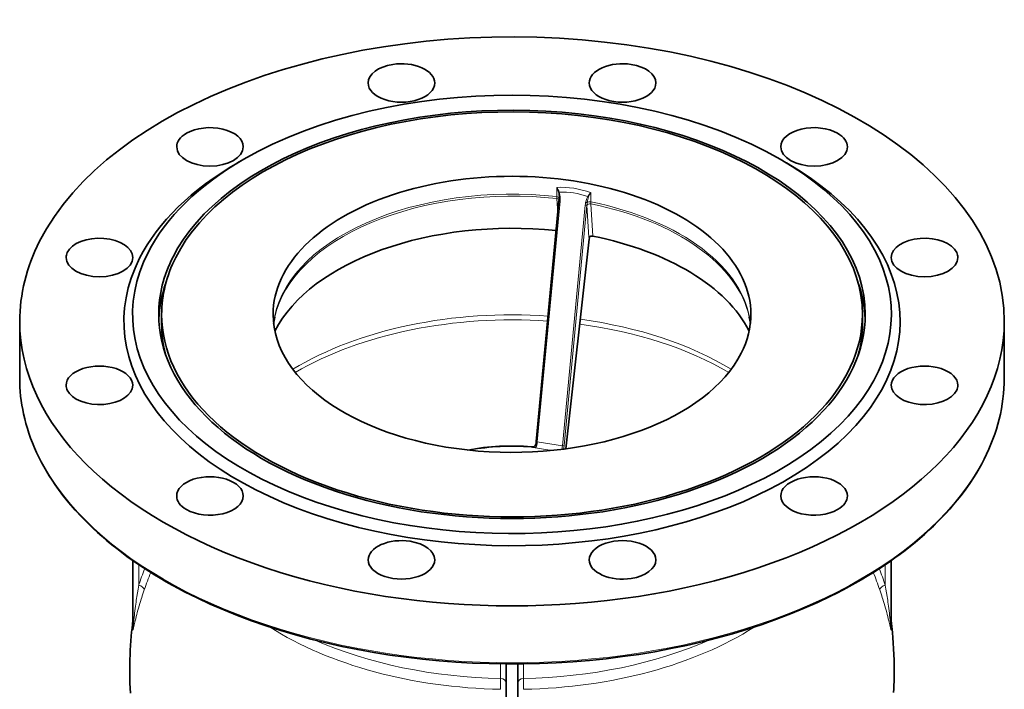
# Model space of a CAD drawing. Extents: x 121 to 804, y 87 to 806.
# Tile 7 of 7: x 629 to 799, y 691 to 806. Entities that reach past the tile are written whole.
import ezdxf

# ---------------------------------------------------------------- set-up
doc = ezdxf.new("R2010")
doc.units = 0

msp = doc.modelspace()

# ---------------------------------------------------------------- linework, layer by layer
at = {"color": 7, "lineweight": 35, "ltscale": 0.061224}
for p, q in [((668.03, 782.26), (666.97, 781.65)), ((760.64, 782.26), (761.7, 781.65))]:
    msp.add_line(p, q, dxfattribs=at)
at = {"color": 7, "lineweight": 13, "ltscale": 0.079837}
for p, q in [((722.05, 775.82), (722.05, 777.42)), ((727.92, 774.92), (727.92, 776.51))]:
    msp.add_line(p, q, dxfattribs=at)
at = {"color": 7, "lineweight": 13, "ltscale": 0.132011}
msp.add_line((722.23, 772.85), (722.06, 775.49), dxfattribs=at)
at = {"color": 7, "lineweight": 13, "ltscale": 0.001627}
msp.add_line((722.46, 775.54), (722.46, 775.51), dxfattribs=at)
at = {"color": 7, "lineweight": 35}
for p, q in [((722.44, 775.09), (718.51, 733.59)), ((723.65, 732.31), (727.67, 768.48)), ((648.88, 701.23), (648.88, 713.03)), ((779.79, 701.23), (779.79, 713.03)), ((713.34, 672.14), (713.34, 695.21)), ((715.34, 672.14), (715.34, 695.21))]:
    msp.add_line(p, q, dxfattribs=at)
at = {"color": 7, "lineweight": 13}
for p, q in [((722.63, 775.01), (718.7, 733.51)), ((726.98, 774.34), (723.04, 732.84)), ((727.28, 774.36), (723.35, 732.86)), ((723.64, 732.31), (727.66, 768.47))]:
    msp.add_line(p, q, dxfattribs=at)
at = {"color": 7, "lineweight": 13, "ltscale": 0.002213}
msp.add_line((727.28, 774.36), (727.28, 774.32), dxfattribs=at)
at = {"color": 7, "lineweight": 13, "ltscale": 0.276873}
msp.add_line((727.63, 768.79), (727.28, 774.32), dxfattribs=at)
at = {"color": 7, "lineweight": 13, "ltscale": 0.279982}
msp.add_line((728.28, 768.99), (727.93, 774.58), dxfattribs=at)
at = {"color": 7, "lineweight": 35, "ltscale": 0.08165}
for p, q in [((653.84, 753.88), (653.84, 755.51)), ((774.84, 753.88), (774.84, 755.52))]:
    msp.add_line(p, q, dxfattribs=at)
at = {"color": 7, "lineweight": 35, "ltscale": 0.489899}
for p, q in [((629.34, 744.49), (629.34, 754.29)), ((799.34, 744.49), (799.34, 754.29))]:
    msp.add_line(p, q, dxfattribs=at)
at = {"color": 7, "lineweight": 13, "ltscale": 0.21992}
msp.add_line((718.7, 733.51), (723.04, 732.84), dxfattribs=at)
at = {"color": 7, "lineweight": 13, "ltscale": 0.179657}
msp.add_line((717.67, 732.58), (721.22, 732.03), dxfattribs=at)
at = {"color": 7, "lineweight": 35, "ltscale": 0.01082}
msp.add_line((717.92, 732.65), (717.71, 732.67), dxfattribs=at)
at = {"color": 7, "lineweight": 13, "ltscale": 0.000561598}
msp.add_line((723.26, 732.27), (723.26, 732.26), dxfattribs=at)
at = {"color": 7, "lineweight": 13, "ltscale": 0.000587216}
msp.add_line((723.26, 732.26), (723.26, 732.27), dxfattribs=at)
at = {"color": 7, "lineweight": 13, "ltscale": 0.178021}
for p, q in [((649.88, 708.78), (649.88, 712.34)), ((778.79, 708.78), (778.79, 712.34))]:
    msp.add_line(p, q, dxfattribs=at)
at = {"color": 7, "lineweight": 13, "ltscale": 0.126573}
for p, q in [((712.37, 695.22), (712.37, 692.69)), ((716.3, 695.22), (716.3, 692.69))]:
    msp.add_line(p, q, dxfattribs=at)
at = {"color": 7, "lineweight": 13}
for points in [[(727.92, 776.51), (727.82, 776.39), (727.72, 776.26), (727.67, 776.2), (727.61, 776.13), (727.55, 776.03), (727.48, 775.94), (727.41, 775.84)], [(727.92, 776.51), (727.79, 776.26), (727.73, 776.13), (727.68, 776.01), (727.62, 775.89), (727.57, 775.76)], [(718.43, 733.04), (718.43, 733.04), (718.43, 733.04), (718.43, 733.04), (718.43, 733.04), (718.43, 733.04), (718.43, 733.04), (718.43, 733.04), (718.43, 733.04), (718.43, 733.02), (718.44, 732.99), (718.45, 732.96), (718.45, 732.92), (718.46, 732.87), (718.46, 732.83), (718.47, 732.73), (718.47, 732.67), (718.47, 732.55), (718.47, 732.49)], [(717.92, 732.65), (717.94, 732.65), (717.98, 732.65), (718.02, 732.64), (718.09, 732.61), (718.21, 732.58), (718.31, 732.55), (718.42, 732.51), (718.47, 732.49)], [(723.16, 732.25), (723.17, 732.26), (723.19, 732.28), (723.2, 732.29), (723.22, 732.29), (723.23, 732.3), (723.23, 732.3), (723.24, 732.3), (723.24, 732.3), (723.25, 732.29), (723.25, 732.29), (723.26, 732.28), (723.26, 732.27)], [(650.84, 708.01), (650.66, 707.46), (650.49, 706.93), (650.41, 706.66), (650.32, 706.4), (650.2, 706), (650.08, 705.61), (649.97, 705.22), (649.85, 704.84), (649.75, 704.46), (649.64, 704.09), (649.55, 703.72), (649.45, 703.36), (649.36, 703), (649.27, 702.65), (649.22, 702.41), (649.11, 701.97), (649.04, 701.65), (649, 701.5), (648.97, 701.36), (648.95, 701.29), (648.93, 701.2), (648.91, 701.16), (648.9, 701.13), (648.9, 701.11), (648.89, 701.1), (648.89, 701.09), (648.89, 701.08), (648.88, 701.08), (648.88, 701.08), (648.88, 701.08), (648.88, 701.08), (648.88, 701.08), (648.88, 701.09), (648.87, 701.1), (648.87, 701.11), (648.87, 701.13), (648.87, 701.18), (648.87, 701.21), (648.88, 701.28)], [(649.88, 708.78), (649.77, 708.13), (649.67, 707.47), (649.57, 706.83), (649.52, 706.5), (649.47, 706.18), (649.43, 705.86), (649.38, 705.54), (649.33, 705.15), (649.28, 704.75), (649.23, 704.36), (649.18, 703.97), (649.14, 703.59), (649.09, 703.2), (649.05, 702.82), (648.98, 702.2), (648.94, 701.72), (648.91, 701.43), (648.9, 701.32), (648.89, 701.28), (648.88, 701.24), (648.88, 701.22), (648.88, 701.22), (648.88, 701.22), (648.88, 701.22), (648.88, 701.22), (648.88, 701.22), (648.88, 701.22), (648.88, 701.22), (648.88, 701.22), (648.88, 701.22), (648.88, 701.23)], [(777.83, 708.01), (778.01, 707.46), (778.18, 706.93), (778.27, 706.66), (778.35, 706.4), (778.47, 706), (778.59, 705.61), (778.71, 705.22), (778.82, 704.84), (778.93, 704.46), (779.03, 704.09), (779.13, 703.72), (779.22, 703.36), (779.31, 703), (779.4, 702.65), (779.46, 702.41), (779.56, 701.97), (779.64, 701.65), (779.67, 701.5), (779.71, 701.36), (779.72, 701.29), (779.75, 701.2), (779.76, 701.16), (779.77, 701.13), (779.77, 701.11), (779.78, 701.1), (779.78, 701.09), (779.79, 701.08), (779.79, 701.08), (779.79, 701.08), (779.79, 701.08), (779.79, 701.08), (779.8, 701.08), (779.8, 701.09), (779.8, 701.1), (779.8, 701.11), (779.8, 701.13), (779.8, 701.18), (779.8, 701.21), (779.79, 701.28)], [(778.79, 708.78), (778.9, 708.13), (779, 707.47), (779.1, 706.83), (779.15, 706.5), (779.2, 706.18), (779.24, 705.86), (779.29, 705.54), (779.34, 705.15), (779.39, 704.75), (779.44, 704.36), (779.49, 703.97), (779.54, 703.59), (779.58, 703.2), (779.62, 702.82), (779.69, 702.2), (779.74, 701.72), (779.77, 701.43), (779.78, 701.32), (779.78, 701.28), (779.79, 701.24), (779.79, 701.22), (779.79, 701.22), (779.79, 701.22), (779.79, 701.22), (779.79, 701.22), (779.79, 701.22), (779.79, 701.22), (779.79, 701.22), (779.79, 701.22), (779.79, 701.22), (779.79, 701.23)]]:
    msp.add_lwpolyline(points, dxfattribs=at)
at = {"color": 7, "lineweight": 35}
for points in [[(728.28, 768.99), (728.23, 769), (728.18, 769.01), (728.14, 769.01), (728.09, 769.01), (728.04, 769.01), (727.99, 769), (727.94, 768.99), (727.9, 768.98), (727.85, 768.96), (727.81, 768.95), (727.77, 768.93), (727.74, 768.91), (727.71, 768.88), (727.69, 768.87), (727.68, 768.86), (727.67, 768.85), (727.66, 768.83), (727.64, 768.81), (727.63, 768.79)], [(795.86, 730.53), (795.44, 729.72), (794.99, 728.92), (794.52, 728.12), (794.03, 727.32), (793.51, 726.53), (792.97, 725.75), (792.4, 724.97), (791.82, 724.2), (791.21, 723.43), (790.58, 722.68), (789.92, 721.92), (789.25, 721.18), (788.55, 720.44), (787.83, 719.71), (787.09, 718.98), (786.33, 718.27), (785.55, 717.56), (784.75, 716.86), (783.92, 716.16), (783.08, 715.48), (782.21, 714.8), (781.34, 714.14), (780.43, 713.48), (779.51, 712.83), (778.57, 712.19), (777.61, 711.56), (776.63, 710.94), (775.64, 710.33), (774.62, 709.73), (773.6, 709.14), (772.55, 708.56), (771.49, 707.99), (770.4, 707.43), (769.31, 706.88), (767.07, 705.82), (764.76, 704.8), (762.4, 703.83), (759.99, 702.9), (757.52, 702.03), (755, 701.2), (752.43, 700.42), (749.82, 699.7), (747.17, 699.02), (744.48, 698.4), (741.76, 697.84), (739, 697.32), (736.21, 696.86), (733.4, 696.46), (730.57, 696.11), (727.72, 695.82), (724.85, 695.58), (721.98, 695.4), (719.09, 695.28), (716.2, 695.22), (713.3, 695.21), (710.41, 695.26), (707.52, 695.36), (704.64, 695.53), (701.77, 695.75), (698.91, 696.02), (696.07, 696.35), (693.25, 696.74), (690.46, 697.19), (687.7, 697.68), (684.96, 698.24), (682.26, 698.84), (679.6, 699.5), (676.98, 700.21), (674.4, 700.97), (671.87, 701.79), (669.38, 702.65), (666.95, 703.56), (664.57, 704.52), (662.25, 705.53), (660, 706.58), (657.8, 707.67), (656.73, 708.23), (655.67, 708.81), (654.63, 709.39), (653.61, 709.99), (652.6, 710.59), (651.61, 711.21), (650.65, 711.83), (649.69, 712.47), (648.77, 713.11), (647.85, 713.76), (646.96, 714.42), (646.08, 715.1), (645.23, 715.77), (644.39, 716.46), (643.58, 717.16), (642.78, 717.86), (642.01, 718.57), (641.26, 719.3), (640.05, 720.51), (638.91, 721.74), (637.83, 723), (636.8, 724.27), (636.02, 725.31), (635.47, 726.09), (634.94, 726.88), (634.43, 727.66), (633.95, 728.46), (633.49, 729.26), (633.05, 730.07), (632.63, 730.88), (632.24, 731.69), (631.88, 732.51), (631.54, 733.34), (631.22, 734.16), (630.93, 734.99), (630.66, 735.82), (630.41, 736.66), (630.2, 737.49), (630, 738.33), (629.85, 739.1), (629.71, 739.87), (629.6, 740.64), (629.5, 741.41), (629.43, 742.18), (629.38, 742.95), (629.35, 743.72), (629.34, 744.49)], [(648.88, 702.7), (648.8, 702.04), (648.73, 701.38), (648.66, 700.69), (648.59, 700.01), (648.53, 699.19), (648.47, 698.38), (648.43, 697.58), (648.39, 696.78), (648.36, 695.99), (648.35, 695.19), (648.34, 694.38), (648.34, 693.57), (648.35, 692.72), (648.37, 691.87), (648.4, 691.03), (648.45, 690.18)], [(780.23, 690.26), (780.26, 690.89), (780.29, 691.52), (780.31, 692.15), (780.32, 692.79), (780.34, 693.81), (780.33, 694.84), (780.31, 695.83), (780.28, 696.82), (780.23, 697.82), (780.17, 698.82), (780.1, 699.73), (780.02, 700.65), (779.91, 701.67), (779.79, 702.7)]]:
    msp.add_lwpolyline(points, dxfattribs=at)
at = {"color": 7, "lineweight": 13}
for centre, radius, start, end in [((716.87, 775.11), 5.67, 14.9156, 24.021), ((727.03, 775.81), 4.98, 179.8601, 183.7008), ((722.24, 777.36), 0.793, 277.8768, 287.9477), ((718, 775.4), 4.65, 355.1741, 1.05), ((727.78, 776.39), 0.667, 236.3725, 251.083), ((731.5, 773.87), 4.55, 168.0563, 174.0153), ((732.61, 774.01), 5.35, 171.555, 176.1932), ((733.5, 774.9), 5.58, 179.874, 183.2936), ((709.61, 654.71), 78.29, 83.4998, 84.0909), ((697.57, 692.8), 50.3, 158.0012, 161.476), ((697.9, 692.24), 49.62, 157.7942, 161.4753), ((730.78, 692.24), 49.62, 18.5247, 22.2058), ((731.1, 692.8), 50.3, 18.524, 21.9988), ((581.07, 692), 131.3, 359.4887, 0.2984), ((847.59, 692), 131.29, 179.7016, 180.5114)]:
    msp.add_arc(centre, radius, start, end, dxfattribs=at)
at = {"color": 7, "lineweight": 35}
for centre, radius, start, end in [((718.23, 775.45), 4.23, 355.1595, 0.8186), ((733.25, 767.86), 5.62, 169.2294, 173.6242), ((685.59, 752.38), 12.51, 167.7013, 173.0059), ((743.08, 752.38), 12.51, 7.0646, 12.3012), ((717.95, 733.13), 0.482, 266.1001, 348.8098), ((712.96, 734.13), 5.58, 348.7763, 354.5143)]:
    msp.add_arc(centre, radius, start, end, dxfattribs=at)
for centre, major_axis, ratio, start_param, end_param in [((714.34, 754.29), (85, 0), 0.57735, 0.000028, 2.856194), ((695.25, 795.42), (5.75, 0), 0.57735, 1.832596, 3.141575), ((695.25, 795.42), (5.75, 0), 0.57735, 6.283168, 8.115781), ((733.42, 795.42), (5.75, 0), 0.57735, 1.308997, 3.14161), ((733.42, 795.42), (5.75, 0), 0.57735, 0.000017, 1.308997), ((714.34, 755.51), (65.5, 0), 0.57735, 0.7856, 2.355962), ((695.25, 795.42), (5.75, 0), 0.57735, 3.141575, 6.283168), ((733.42, 795.42), (5.75, 0), 0.57735, 3.14161, 6.283203), ((714.34, 755.51), (61, 0), 0.57735, 0.000028, 2.856194), ((714.34, 755.51), (60.5, 0), 0.57735, 0.000028, 2.856194), ((662.19, 784.4), (5.75, 0), 0.57735, 6.283185, 8.63938), ((766.49, 784.4), (5.75, 0), 0.57735, 0.785398, 3.141593), ((662.19, 784.4), (5.75, 0), 0.57735, 2.356194, 3.141593), ((766.49, 784.4), (5.75, 0), 0.57735, 0, 0.785398), ((662.19, 784.4), (5.75, 0), 0.57735, 3.141593, 6.283185), ((766.49, 784.4), (5.75, 0), 0.57735, 3.141593, 6.283185), ((714.34, 755.51), (65.5, 0), 0.57735, 2.856194, 7.068785), ((714.34, 755.51), (65.5, 0), 0.57735, 2.355962, 2.856194), ((714.34, 754.29), (67, 0), 0.57735, 2.856194, 7.068785), ((714.34, 754.29), (67, 0), 0.57735, 2.355962, 2.856194), ((714.34, 755.51), (41.25, 0), 0.57735, 0.000028, 3.141621), ((714.34, 745.72), (42.66, 0), 0.57735, 1.391268, 2.857112), ((643.1, 765.31), (5.75, 0), 0.57735, 6.283158, 9.162979), ((714.34, 745.72), (42.66, 0), 0.57735, 0.284487, 1.237793), ((785.57, 765.31), (5.75, 0), 0.57735, 0.261799, 3.14162), ((714.34, 754.29), (85, 0), 0.57735, 2.856194, 3.141621), ((643.1, 765.31), (5.75, 0), 0.57735, 2.879793, 3.141566), ((643.1, 765.31), (5.75, 0), 0.57735, 3.141566, 6.283158), ((714.34, 755.51), (61, 0), 0.57735, 2.856194, 3.141621), ((714.34, 755.51), (60.5, 0), 0.57735, 2.856194, 3.141621), ((785.57, 765.31), (5.75, 0), 0.57735, 3.14162, 6.283212), ((785.57, 765.31), (5.75, 0), 0.57735, 0.000027, 0.261799), ((714.34, 753.88), (61, 0), 0.57735, 2.941111, 3.118411), ((714.34, 753.88), (61, 0), 0.57735, 0.023169, 0.200554), ((714.34, 755.51), (61, 0), 0.57735, 3.141621, 6.283214), ((714.34, 755.51), (60.5, 0), 0.57735, 3.141621, 6.283214), ((714.34, 755.51), (41.25, 0), 0.57735, 3.141621, 5.997787), ((714.34, 755.51), (41.25, 0), 0.57735, 5.997787, 6.283214), ((714.34, 754.29), (85, 0), 0.57735, 3.141621, 6.283214), ((714.34, 753.88), (60.5, 0), 0.57735, 3.141621, 3.296343), ((714.34, 753.88), (60.5, 0), 0.57735, 6.128525, 6.283214), ((643.1, 743.27), (5.75, 0), 0.57735, 0.000027, 3.14162), ((785.57, 743.27), (5.75, 0), 0.57735, 6.283158, 9.424751), ((643.1, 743.27), (5.75, 0), 0.57735, 3.14162, 3.403392), ((643.1, 743.27), (5.75, 0), 0.57735, 3.403392, 6.283212), ((785.57, 743.27), (5.75, 0), 0.57735, 3.141566, 6.021386), ((785.57, 743.27), (5.75, 0), 0.57735, 6.021386, 6.283158), ((715.47, 744.53), (83.86, -0.06), 0.584683, 5.994805, 6.283599), ((714.34, 718.37), (24.89, 0), 0.57975, 1.435026, 1.882519), ((766.49, 724.18), (5.75, 0), 0.57735, 6.283185, 9.424778), ((662.19, 724.18), (5.75, 0), 0.57735, 0, 3.141593), ((662.19, 724.18), (5.75, 0), 0.57735, 3.141593, 3.926991), ((662.19, 724.18), (5.75, 0), 0.57735, 3.926991, 6.283185), ((766.49, 724.18), (5.75, 0), 0.57735, 3.141593, 5.497787), ((766.49, 724.18), (5.75, 0), 0.57735, 5.497787, 6.283185), ((695.25, 713.16), (5.75, 0), 0.57735, 1.308997, 3.14161), ((695.25, 713.16), (5.75, 0), 0.57735, 0.000017, 1.308997), ((733.42, 713.16), (5.75, 0), 0.57735, 6.283168, 9.424761), ((695.25, 713.16), (5.75, 0), 0.57735, 3.14161, 6.283203), ((733.42, 713.16), (5.75, 0), 0.57735, 3.141575, 4.974188), ((733.42, 713.16), (5.75, 0), 0.57735, 4.974188, 6.283168)]:
    msp.add_ellipse(centre, major_axis=major_axis, ratio=ratio, start_param=start_param, end_param=end_param, dxfattribs=at)
at = {"color": 7, "lineweight": 13}
for centre, major_axis, ratio, start_param, end_param in [((714.34, 752.43), (41.25, 0), 0.57735, 1.382683, 3.076767), ((714.34, 670.11), (-9.73, -107.26), 0.373593, 3.044311, 3.191729), ((720.09, 777.24), (2.32, -2.1), 0.512639, 0.788474, 1.130385), ((714.34, 752.07), (41.29, 0), 0.57735, 1.382601, 3.016585), ((721.96, 775.54), (0.5, 0), 0.57735, 0.019741, 1.382683), ((721.97, 775.14), (0.499, 0.032), 0.705845, 0.209265, 1.340341), ((721.96, 775.09), (-0.12, -1.91), 0.254387, 1.828941, 2.476489), ((722.71, 775.55), (0.25, 0.002), 0.240334, 3.158197, 4.465885), ((714.97, 670.89), (-9.1, -105.67), 0.355963, 3.051554, 3.18348), ((721.9, 775.03), (-0.18, -2.05), 0.355326, 1.826887, 2.475396), ((727.69, 774.13), (-0.18, -2.05), 0.355456, 3.759395, 4.407288), ((727.75, 774.19), (-0.12, -1.91), 0.254376, 3.759922, 4.40755), ((722.69, 775.07), (0.249, -0.024), 0.263071, 3.141585, 4.491558), ((727.04, 774.4), (-0.249, 0.024), 0.263071, 1.349966, 2.920762), ((727.11, 774.87), (0.245, -0.049), 0.283108, 4.519751, 5.827438), ((727.76, 774.24), (0.499, 0.032), 0.705845, 1.195373, 2.838653), ((727.75, 774.64), (-0.5, 0), 0.57735, 4.376903, 5.739846), ((714.34, 752.43), (41.25, 0), 0.57735, 0.064803, 1.235311), ((714.34, 752.07), (41.29, 0), 0.57735, 0.125031, 1.235393), ((727.96, 768.67), (-0.19, -1.24), 0.211325, 4.561049, 4.91175), ((727.42, 768.51), (-0.248, 0.028), 0.19357, 2.924492, 3.141585), ((714.34, 725.38), (52.06, 0), 0.57735, 1.451001, 2.384377), ((714.34, 724.26), (52.47, 0), 0.57735, 1.45353, 2.364885), ((714.34, 724.26), (52.47, 0), 0.57735, 0.776704, 1.345905), ((714.34, 725.38), (52.06, 0), 0.57735, 0.757217, 1.342216), ((714.34, 744.49), (85, 0), 0.57735, 3.141621, 6.283214), ((714.34, 718.57), (24.5, 0), 0.57735, 1.434446, 1.872818), ((718.45, 733.28), (-0.153, -0.988), 0.211325, 0.691279, 1.843307), ((718.76, 733.57), (0.249, -0.024), 0.263071, 3.141581, 4.491558), ((722.8, 732.6), (-0.153, -0.988), 0.211325, 1.207301, 1.843307), ((723.1, 732.9), (-0.249, 0.024), 0.263071, 1.349966, 2.920762), ((723.04, 732.57), (-0.19, -1.24), 0.211325, 1.364139, 1.843307), ((717.67, 732.17), (0.039, 0.498), 0.110985, 0.000003, 0.619882), ((649.88, 708.2), (0.948, -0.318), 0.556901, 0.214327, 1.755203), ((778.79, 708.2), (0.948, 0.318), 0.556901, 1.38639, 2.927265), ((714.34, 723.25), (56.19, 0), 0.57735, 3.874002, 4.677325), ((714.34, 723.25), (56.19, 0), 0.57735, 4.747454, 5.550918), ((714.34, 724.99), (-55.99, 0), 0.57735, 0.917746, 1.535658), ((714.34, 724.99), (-55.99, 0), 0.57735, 1.605935, 2.223864), ((712.34, 691.87), (1, 0), 0.821903, 0, 1.537778), ((716.34, 691.87), (1, 0), 0.821903, 1.603815, 3.141593)]:
    msp.add_ellipse(centre, major_axis=major_axis, ratio=ratio, start_param=start_param, end_param=end_param, dxfattribs=at)

doc.saveas('drawing.dxf')
